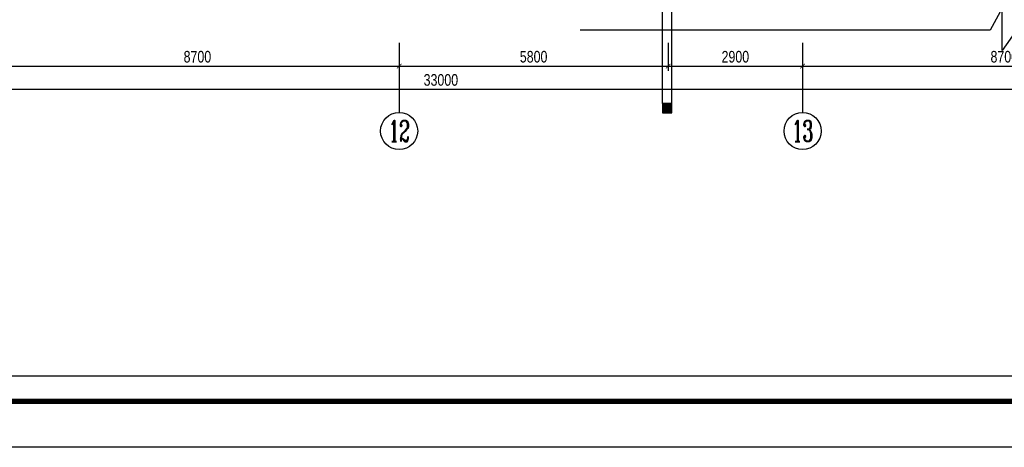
# Model space of a CAD drawing. Header units: millimetres. Extents: x -539149 to -534375, y 505028 to 505469.
# Tile 69 of 135: x -536017 to -535805, y 505039 to 505131. Entities that reach past the tile are written whole.
import ezdxf
from ezdxf.enums import TextEntityAlignment as Align

# ---------------------------------------------------------------- set-up
doc = ezdxf.new("R2010")
doc.units = ezdxf.units.MM
doc.header["$LTSCALE"] = 10
for name, color, linetype in [('A-建筑-原墙体', 2, 'Continuous'), ('A-建筑-窗户', 4, 'Continuous'), ('A-建筑-轴号', 3, 'Continuous'), ('A2图框$0$E-图框', 100, 'Continuous'), ('AXIS_TEXT', 50, 'Continuous'), ('B-平面-尺寸', 8, 'Continuous'), ('E-填充', 251, 'Continuous')]:
    doc.layers.add(name, color=color, linetype=linetype)
doc.layers.add('A-批量打印图层', color=251, linetype='Continuous', plot=False)
doc.layers.add('A2图框$0$图框外线', color=1, linetype='Continuous', plot=False)
doc.styles.add('_TCH_AXIS', font='COMPLEX', dxfattribs={"bigfont": 'GBCBIG'})
doc.styles.add('CCD_DIM', font='txt', dxfattribs={"width": 0.8})
doc.styles.add('COMPLEX', font='COMPLEX')
doc.dimstyles.new('1-1', dxfattribs={"dimscale": 0, "dimtxt": 2.5, "dimasz": 1, "dimexe": 1, "dimexo": 1, "dimgap": 0.75, "dimtad": 1, "dimdec": 0, "dimrnd": 0.005, "dimzin": 0, "dimdsep": 46, "dimtxsty": 'CCD_DIM', "dimblk": 'ARCHTICK', "dimcen": 0.13, "dimclrd": 44, "dimclre": 44, "dimclrt": 50, "dimadec": 0, "dimazin": 0, "dimtfac": 1, "dimtdec": 0, "dimtix": 1, "dimtmove": 2, "dimatfit": 3, "dimldrblk": 'HBA_Leader_Dot', "dimfxl": 5, "dimfxlon": 1, "dimtvp": 1, "dimtolj": 1, "dimtzin": 0, "dimarcsym": 0})

# ---------------------------------------------------------------- blocks, each defined once
blk = doc.blocks.new('_AXISO')
blk.add_circle((0, 0), 0.5)
at = {"layer": 'AXIS_TEXT', "style": 'COMPLEX', "width": 1.041667}
blk.add_attdef('A', text='', height=0.56, dxfattribs=at).set_placement((-0.25, -0.28), (0.25, -0.28), align=Align.FIT)
blk = doc.blocks.new('_ArchTick')
at = {"color": 0, "linetype": 'ByBlock', "const_width": 0.15}
blk.add_lwpolyline([(-0.5, -0.5), (0.5, 0.5)], dxfattribs=at)
blk = doc.blocks.new('HBA_Leader_Dot')
at = {"color": 0, "linetype": 'ByBlock'}
blk.add_line((-5, 0), (-10, 0), dxfattribs=at)
at = {"color": 0, "linetype": 'ByBlock', "const_width": 5}
blk.add_lwpolyline([(-2.5, 0, 1), (2.5, 0, 1)], format="xyb", close=True, dxfattribs=at)
blk = doc.blocks.new('A2图框')
at = {"layer": 'A2图框$0$E-图框', "color": 4, "const_width": 1.13}
blk.add_lwpolyline([(-363.4, 295.3), (209.38, 295.3), (209.38, -104.9), (-363.4, -104.9)], close=True, dxfattribs=at)
at = {"layer": 'A2图框$0$图框外线', "color": 1}
blk.add_lwpolyline([(-374.72, 305.2), (219.28, 305.2), (219.28, -114.8), (-374.72, -114.8)], close=True, dxfattribs=at)
blk.add_lwpolyline([(-374.72, 305.2), (219.28, 305.2), (219.28, -114.8), (-374.72, -114.8)], close=True, dxfattribs=at)
blk.add_lwpolyline([(-374.72, 305.2), (219.28, 305.2), (219.28, -114.8), (-374.72, -114.8)], close=True, dxfattribs=at)

msp = doc.modelspace()

# ---------------------------------------------------------------- hatches: boundary and pattern name
at = {"layer": 'E-填充', "ltscale": 0.01}
msp.add_hatch(color=256, dxfattribs=at).paths.add_polyline_path([(-535878.473, 505112.599), (-535878.473, 505110.599), (-535876.473, 505110.599), (-535876.473, 505112.599)])

# ---------------------------------------------------------------- linework, layer by layer
at = {"color": 3}
msp.add_line((-536156.648, 505053.909), (-535637.86, 505053.909), dxfattribs=at)
at = {"color": 1, "ltscale": 0.01, "elevation": 0.069}
msp.add_lwpolyline([(-535720.751, 505128.431), (-535802.13, 505128.431), (-535805.206, 505124.063), (-535805.206, 505133.167), (-535807.845, 505128.431), (-535896.247, 505128.431)], dxfattribs=at)
at = {"layer": 'A-建筑-原墙体', "ltscale": 0.01}
for p, q in [((-535878.473, 505112.599, 0.069), (-535878.473, 505144.168, 0.069)), ((-535876.473, 505112.599, 0.069), (-535876.473, 505144.168, 0.069)), ((-535878.473, 505112.599, 0.069), (-535878.473, 505110.599, 0.069)), ((-535876.473, 505112.599, 0.069), (-535878.473, 505112.599, 0.069)), ((-535876.473, 505110.599, 0.069), (-535876.473, 505112.599, 0.069)), ((-535878.473, 505110.599, 0.069), (-535876.473, 505110.599, 0.069))]:
    msp.add_line(p, q, dxfattribs=at)
at = {"layer": 'A-建筑-轴号', "ltscale": 0.01}
for p, q in [((-535935.273, 505125.699, 0.069), (-535935.273, 505110.699, 0.069)), ((-535848.273, 505125.699, 0.069), (-535848.273, 505110.699, 0.069))]:
    msp.add_line(p, q, dxfattribs=at)
at = {"layer": 'A-批量打印图层'}
msp.add_lwpolyline([(-536167.961, 505458.51), (-535573.961, 505458.51), (-535573.961, 505038.51), (-536167.961, 505038.51)], close=True, dxfattribs=at)

# ---------------------------------------------------------------- block references
at = {"layer": 'A-建筑-窗户', "ltscale": 0.5}
msp.add_blockref('A2图框', (-535793.245, 505153.313), dxfattribs=at)
at = {"layer": 'A-建筑-轴号', "ltscale": 0.01}
ref = msp.add_blockref('_AXISO', (-535935.273, 505106.699, 0.069), dxfattribs=dict(at, xscale=8, yscale=8, zscale=8))
ref.add_attrib('A', '12', dxfattribs={"layer": 'AXIS_TEXT', "height": 4.5255, "style": '_TCH_AXIS', "width": 0.724138}).set_placement((-535937.536, 505104.436, 0.069), (-535933.01, 505104.436, 0.069), align=Align.FIT)
ref = msp.add_blockref('_AXISO', (-535848.273, 505106.699, 0.069), dxfattribs=dict(at, xscale=8, yscale=8, zscale=8))
ref.add_attrib('A', '13', dxfattribs={"layer": 'AXIS_TEXT', "height": 4.5255, "style": '_TCH_AXIS', "width": 0.724138}).set_placement((-535850.536, 505104.436, 0.069), (-535846.01, 505104.436, 0.069), align=Align.FIT)

# ---------------------------------------------------------------- dimensions: what is measured, and where the dimension line sits
at = {"layer": 'B-平面-尺寸', "ltscale": 0.01}
for p1, p2, distance in [((-536091.273, 505130.699, 0.069), (-535761.273, 505130.699, 0.069), -15), ((-536022.273, 505130.699, 0.069), (-535935.273, 505130.699, 0.069), -10), ((-535935.273, 505130.699, 0.069), (-535877.273, 505130.699, 0.069), -10), ((-535877.273, 505130.699, 0.069), (-535848.273, 505130.699, 0.069), -10), ((-535848.273, 505130.699, 0.069), (-535761.273, 505130.699, 0.069), -10)]:
    msp.add_aligned_dim(p1=p1, p2=p2, distance=distance, dimstyle='1-1', override={"dimscale": 1, "dimlfac": 100}, dxfattribs=at).render()

doc.saveas('drawing.dxf')
